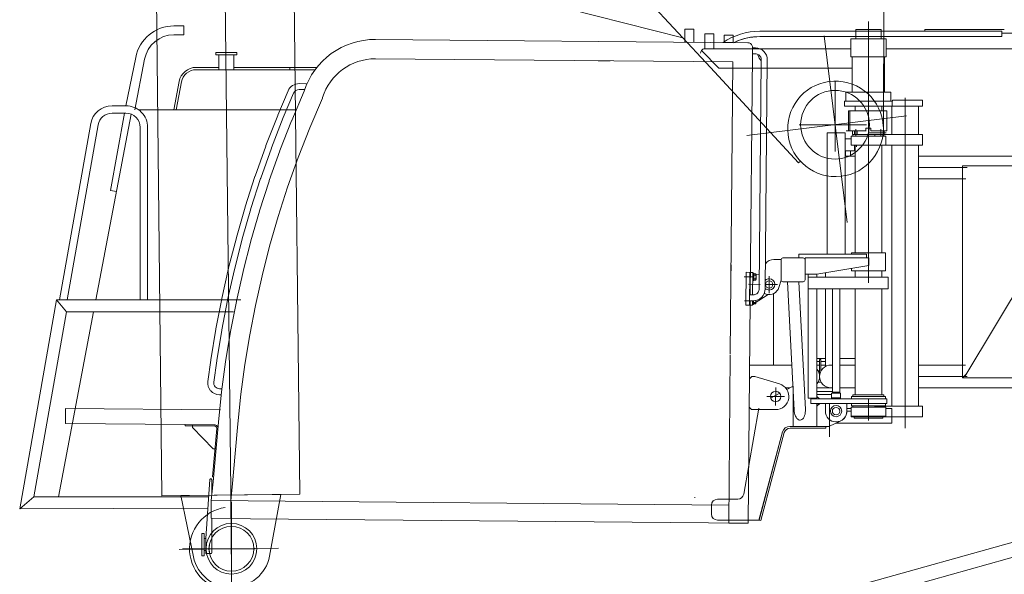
# Model space of a CAD drawing. Extents: x 34350 to 201729, y 12094 to 164960.
# Tile 3 of 70: x 55559 to 58854, y 18411 to 20268. Entities that reach past the tile are written whole.
import ezdxf

# ---------------------------------------------------------------- set-up
doc = ezdxf.new("R2010")
doc.units = 0
doc.header["$LTSCALE"] = 150
doc.header["$MEASUREMENT"] = 0
doc.linetypes.add('CENTER', pattern=[50.5, 30, -9, 2.5, -9])
doc.linetypes.add('HIDDEN', pattern=[12.6, 8.4, -4.2])
for name, color, linetype in [('1', 7, 'Continuous'), ('11', 251, 'Continuous'), ('129', 7, 'Continuous'), ('200', 7, 'Continuous'), ('5', 94, 'Continuous'), ('611', 7, 'Continuous'), ('911', 7, 'Continuous')]:
    doc.layers.add(name, color=color, linetype=linetype)

# ---------------------------------------------------------------- blocks, each defined once
blk = doc.blocks.new('*G2')
at = {"layer": '11', "color": 251, "linetype": 'CENTER', "lineweight": 9}
for p, q in [((56267.7, 18496.1), (56223.6, 22440.9)), ((56265.8, 18659.6), (56268.5, 18416.5)), ((56425.1, 18497.9), (56092.8, 18494.2))]:
    blk.add_line(p, q, dxfattribs=at)
at = {"layer": '11', "color": 251, "linetype": 'Continuous', "lineweight": 9}
for p, q in [((56035.1, 18673.5), (55995.8, 22198.3)), ((56456.7, 22203.5), (56496.1, 18678.7)), ((56496.1, 18678.7), (56035.1, 18673.5)), ((56432.9, 18678), (56098.4, 18674.2)), ((56098.4, 18674.2), (56140.6, 18468.8)), ((56395.3, 18471.6), (56432.9, 18678))]:
    blk.add_line(p, q, dxfattribs=at)
for radius in [75.1, 75]:
    blk.add_circle((56267.7, 18496.1), radius, dxfattribs=at)
blk.add_arc((56267.7, 18496.1), 130, -167.8548, -10.869, dxfattribs=at)
blk = doc.blocks.new('*G7')
at = {"layer": '11', "color": 251, "linetype": 'Continuous', "lineweight": 9}
for p, q in [((57785.5, 20236.1), (57815.5, 20236.1)), ((57785.5, 20192.6), (57785.5, 20236.1)), ((57815.5, 20236.1), (57815.5, 20192.3)), ((58441.7, 20235.1), (58356.7, 20235.1)), ((58356.7, 20235.1), (58356.7, 20203.1)), ((58441.7, 20203.1), (58441.7, 20235.1)), ((56749.9, 20201.6), (57996.3, 20190.7)), ((57785.3, 20228.5), (57785.3, 20192.6)), ((57785.3, 20223.1), (57785.5, 20223.1)), ((57785.3, 20223.1), (57785.5, 20223.1)), ((57785.5, 20223.1), (57785.5, 20192.6)), ((57916.3, 20191.4), (57916.3, 20216.4)), ((57916.3, 20216.4), (57946.5, 20216.2)), ((57946.5, 20216.2), (57946.5, 20191.1)), ((58458.2, 20203.1), (58340.2, 20203.1)), ((58340.2, 20203.1), (58340.2, 20143.1)), ((58356.7, 20203.1), (58399.2, 20203.1)), ((58399.2, 20203.1), (58441.7, 20203.1)), ((58458.2, 20143.1), (58458.2, 20203.1)), ((56637.9, 20176.1), (56638.5, 20176.1)), ((56637.9, 20176.1), (56638.5, 20176.1)), ((56637.9, 20176.1), (56638.5, 20176.1)), ((57931.3, 20191.3), (57916.3, 20191.4)), ((57946.5, 20191.1), (57931.3, 20191.3)), ((58011.3, 20175.6), (58010.9, 20150.6)), ((58021.1, 20173.6), (58011.1, 20173.6)), ((56749.3, 20136.6), (57945.7, 20126.1)), ((58003.8, 19346.7), (58010.9, 20150.6)), ((58021, 20153.6), (58011, 20153.6)), ((58033.9, 19366.4), (58040.8, 20133.3)), ((58054.1, 19366.3), (58060.8, 20133.1)), ((58340.2, 20143.1), (58458.2, 20143.1)), ((58453.2, 20143.1), (58345.2, 20143.1)), ((58345.2, 20143.1), (58345.2, 20025.1)), ((58453.2, 20025.1), (58453.2, 20143.1)), ((57495, 20130.1), (57535, 20129.7)), ((57945.7, 20126.1), (57937.2, 19147.3)), ((56513.1, 20033.5), (56494.5, 20033.7)), ((56516.8, 20053.5), (56494.7, 20053.7)), ((56520.8, 20053.5), (56516.8, 20053.5)), ((56457.5, 20029.4), (56423, 19948.2)), ((56475.9, 20021.5), (56441.4, 19940.3)), ((56469.5, 19930.4), (56511.4, 20028.2)), ((56529.7, 19905.3), (56572, 20004.6)), ((58324.2, 20025.1), (58324.2, 19995.1)), ((58345.2, 20025.1), (58453.2, 20025.1)), ((58474.2, 19995.1), (58474.2, 20025.1)), ((58479.2, 19995.1), (58319.2, 19995.1)), ((58319.2, 19995.1), (58319.2, 19978.1)), ((58319.2, 19978.1), (58580.3, 19978.1)), ((58324.2, 19995.1), (58374.8, 19995.1)), ((58330, 19995.1), (58338.4, 19995.1)), ((58338.4, 19978.1), (58330, 19978.1)), ((58354.8, 19978.1), (58354.8, 19963.1)), ((58415.1, 19995.1), (58474.2, 19995.1)), ((58443.7, 19963.1), (58443.7, 19978.1)), ((58468.4, 19995.1), (58460.1, 19995.1)), ((58460.1, 19978.1), (58468.4, 19978.1)), ((58479.2, 19978.1), (58479.2, 19995.1)), ((56422.7, 19947), (56383.1, 19846)), ((56441.2, 19939.8), (56401.8, 19838.7)), ((58461.3, 19963.1), (58332.2, 19963.1)), ((58332.2, 19963.1), (58332.2, 19895.1)), ((58461.3, 19895.1), (58461.3, 19963.1)), ((56430.2, 19829.6), (56469.3, 19929.3)), ((56491.1, 19806.4), (56529.7, 19905.3)), ((58407.2, 19904.1), (58407.2, 19895.1)), ((58407.2, 19903.1), (58407.2, 19895.1)), ((58261.2, 19482.1), (58261.2, 19889.1)), ((58261.2, 19889.1), (58321.2, 19889.1)), ((58306.2, 19889.1), (58276.2, 19889.1)), ((58321.2, 19889.1), (58321.2, 19846.5)), ((58321.2, 19869.1), (58341.3, 19869.1)), ((58337.3, 19895.1), (58325.2, 19895.1)), ((58332.2, 19895.1), (58391.3, 19895.1)), ((58457.2, 19878.1), (58341.2, 19878.1)), ((58346.3, 19895.1), (58391.3, 19895.1)), ((58452.2, 19883.1), (58346.3, 19883.1)), ((58347.4, 19883.1), (58347.4, 19878.1)), ((58451, 19883.1), (58347.4, 19883.1)), ((58347.4, 19878.1), (58451, 19878.1)), ((58369.3, 19895.1), (58391.3, 19895.1)), ((58407.2, 19895.1), (58442, 19895.1)), ((58407.2, 19895.1), (58429.3, 19895.1)), ((58407.2, 19895.1), (58429.3, 19895.1)), ((58429.3, 19895.1), (58461.3, 19895.1)), ((58442, 19895.1), (58452.2, 19895.1)), ((58451, 19878.1), (58451, 19883.1)), ((58452.2, 19895.1), (58452.2, 19883.1)), ((58457.2, 19848.1), (58457.2, 19878.1)), ((56382.9, 19844.8), (56346.7, 19743.6)), ((56401.6, 19838.1), (56365.6, 19736.9)), ((58321.2, 19846.5), (58321.2, 19547.2)), ((58341.3, 19848.1), (58457.2, 19848.1)), ((58352.9, 19848.1), (58352.9, 19828.1)), ((58354.8, 19848.1), (58354.8, 19487.1)), ((58443.7, 19487.1), (58443.7, 19848.1)), ((56394.3, 19728.8), (56430, 19828.5)), ((56455.9, 19707.4), (56491.1, 19806.4)), ((58339.2, 19828.1), (58321.2, 19828.1)), ((58354.8, 19811.2), (58321.2, 19811.2)), ((58354.8, 19828.1), (58339.2, 19828.1)), ((58339.2, 19828.1), (58339.2, 19811.2)), ((58352.9, 19833.1), (58352.9, 19828.1)), ((56346.5, 19742.4), (56314, 19641.3)), ((56365.5, 19736.3), (56333, 19635.2)), ((56361.9, 19627.9), (56394.1, 19727.6)), ((56424.1, 19608.4), (56455.9, 19707.4)), ((56313.8, 19640.2), (56284.4, 19538.9)), ((56332.9, 19634.6), (56303.7, 19533.4)), ((56325.7, 19609.3), (56325.7, 19609.7)), ((56332.8, 19527), (56361.8, 19626.8)), ((56395.6, 19509.4), (56424.1, 19608.4)), ((56349.8, 19585.4), (56349.8, 19585.3)), ((56355.9, 19602.8), (56355.9, 19603.2)), ((58321.2, 19547.2), (58321.2, 19482.1)), ((56284.3, 19537.7), (56258.3, 19436.6)), ((56303.6, 19532.8), (56277.7, 19431.6)), ((56307.1, 19426), (56332.7, 19525.8)), ((56370.3, 19410.3), (56395.6, 19509.4)), ((58392.6, 19482.1), (58167, 19482.1)), ((58167, 19482.1), (58167, 19470.1)), ((58342.3, 19482.1), (58342.3, 19487.1)), ((58342.3, 19487.1), (58456.2, 19487.1)), ((58392.6, 19470.1), (58392.6, 19482.1)), ((58456.2, 19487.1), (58456.2, 19427.1)), ((57939.8, 19446.5), (57939.4, 19404.5)), ((58107.4, 19465.1), (58082.9, 19465.1)), ((58107.2, 19395.1), (58107.2, 19465.1)), ((58107.2, 19396.4), (58107.2, 19463.8)), ((58113.5, 19470.1), (58180.9, 19470.1)), ((58187.2, 19470.1), (58400.3, 19470.1)), ((58187.2, 19416.1), (58187.2, 19470.1)), ((58187.2, 19463.8), (58187.2, 19396.4)), ((58400.3, 19445.1), (58227.2, 19416.1)), ((58400.3, 19470.1), (58400.3, 19445.1)), ((56258.2, 19435.5), (56235.3, 19334.1)), ((56277.7, 19431.1), (56254.8, 19329.7)), ((56284.4, 19325.1), (56307, 19424.9)), ((56348, 19311.2), (56370.3, 19410.3)), ((58001.6, 19311.6), (58002.6, 19421.7)), ((58002.6, 19421.7), (58012.6, 19421.7)), ((58012.6, 19421.7), (58011.9, 19347.5)), ((58012.6, 19418.6), (58012.4, 19394.6)), ((58014.6, 19418.6), (58012.6, 19418.6)), ((58015.4, 19417.6), (58014.6, 19418.6)), ((58015.4, 19395.6), (58015.4, 19417.6)), ((58034.5, 19413.2), (58023.4, 19414.7)), ((58227.2, 19416.1), (58187.2, 19416.1)), ((58197.2, 19416.1), (58197.2, 19000.1)), ((58227.2, 19416.1), (58197.2, 19416.1)), ((58227.2, 19406.1), (58227.2, 19416.1)), ((58255.2, 19406.1), (58255.2, 19420.8)), ((58342.3, 19427.1), (58342.3, 19435.4)), ((58456.2, 19427.1), (58342.3, 19427.1)), ((58354.8, 19427.1), (58354.8, 19406.1)), ((58443.7, 19406.1), (58443.7, 19427.1)), ((58012.4, 19394.6), (58014.4, 19394.6)), ((58014.4, 19394.6), (58015.4, 19395.6)), ((58099.7, 19371), (58107.2, 19395.1)), ((58180.9, 19390.1), (58113.5, 19390.1)), ((58150.5, 18960.8), (58128.2, 19390.1)), ((58166.2, 19390.1), (58188.4, 18962.8)), ((58465.2, 19406.1), (58197.2, 19406.1)), ((58197.2, 19406.1), (58197.2, 19366.1)), ((58465.2, 19366.1), (58465.2, 19406.1)), ((58003.9, 19346.7), (58013.9, 19346.6)), ((58016.7, 19317.6), (58063.9, 19347.3)), ((58081.5, 19350.5), (58081.5, 19111.2)), ((58197.2, 19366.1), (58465.2, 19366.1)), ((58227.2, 19000.1), (58227.2, 19366.1)), ((58255.2, 19106.1), (58255.2, 19366.1)), ((58278.7, 19017.1), (58278.7, 19366.1)), ((58278.7, 19366.1), (58303.7, 19366.1)), ((58303.7, 19366.1), (58303.7, 19017.1)), ((58354.8, 19366.1), (58354.8, 19011.1)), ((58443.7, 19011.1), (58443.7, 19366.1)), ((56235.2, 19332.9), (56215.8, 19232.8)), ((56254.7, 19329.1), (56235.3, 19229.1)), ((56264.9, 19224.1), (56284.2, 19323.9)), ((56328.9, 19212.1), (56348, 19311.2)), ((57997.3, 18581.7), (58003.8, 19326.7)), ((58011.6, 19311.6), (58001.6, 19311.6)), ((58003.8, 19326.7), (58013.8, 19326.6)), ((58011.9, 19326.7), (58011.6, 19311.6)), ((58011.8, 19326.7), (58011.8, 19314.6)), ((58011.8, 19314.6), (58013.7, 19314.6)), ((58013.7, 19314.6), (58014.7, 19315.6)), ((58014.7, 19315.6), (58014.7, 19326.8)), ((56215.6, 19231.7), (56198.8, 19129.2)), ((56235.3, 19228.5), (56218.5, 19126)), ((56248.3, 19123.1), (56264.8, 19223)), ((56312.6, 19113), (56328.9, 19212.1)), ((56228.6, 19181), (56229.2, 19181)), ((57937.2, 19144.3), (57932.3, 18582.3)), ((56198.7, 19128), (56188.4, 19056.3)), ((56218.5, 19125.4), (56208.3, 19054.2)), ((56234.9, 19022), (56248.2, 19121.9)), ((56299.4, 19013.8), (56312.6, 19113)), ((58143.5, 19111.2), (58001.9, 19111.2)), ((58227.2, 19133.1), (58255.2, 19133.1)), ((58255.2, 19133.1), (58227.2, 19133.1)), ((58236.2, 19123.1), (58227.2, 19123.1)), ((58227.2, 19123.1), (58236.2, 19123.1)), ((58236.2, 19111.2), (58227.2, 19111.2)), ((58236.2, 19090.1), (58236.2, 19130.1)), ((58236.2, 19130.1), (58240.2, 19130.1)), ((58240.2, 19130.1), (58240.2, 19090.1)), ((58242.2, 19123.1), (58240.2, 19123.1)), ((58240.2, 19123.1), (58255.2, 19123.1)), ((58255.2, 19111.2), (58240.2, 19111.2)), ((58249.3, 19123.1), (58242.2, 19123.1)), ((58278.7, 19111.2), (58274.2, 19111.2)), ((58354.8, 19133.1), (58303.7, 19133.1)), ((58354.8, 19111.2), (58303.7, 19111.2)), ((58231, 19092.1), (58236.2, 19092.1)), ((58236.2, 19090.1), (58236.2, 19081.5)), ((58236.2, 19081.5), (58236.8, 19080.5)), ((58240.2, 19092.1), (58241.7, 19092.1)), ((58001.5, 19064.7), (58009.6, 19072.7)), ((58009.6, 19072.7), (58019.6, 19072.6)), ((58019.6, 19072.6), (58101.5, 19048.1)), ((58241.4, 19054.1), (58231, 19054.1)), ((56224.3, 18921), (56234.8, 19020.9)), ((56227.8, 19012.1), (56233.9, 19012.1)), ((56228, 19032.1), (56236.3, 19032.1)), ((56289, 18914.4), (56299.4, 19013.8)), ((58072.2, 19000.9), (58102.5, 19017.1)), ((58136, 19035.1), (58121, 19035.1)), ((58126, 19029.7), (58147.2, 19041.1)), ((58147.2, 19041.1), (58147.2, 18906.1)), ((58227.2, 19035), (58278.7, 19035)), ((58227.2, 19023.1), (58242.2, 19023.1)), ((58278.7, 19023.1), (58227.2, 19023.1)), ((58227.2, 19023.1), (58278.7, 19023.1)), ((58227.2, 19013.1), (58276.2, 19013.1)), ((58276.2, 19013.1), (58227.2, 19013.1)), ((58249.3, 19023.1), (58242.2, 19023.1)), ((58274.2, 19035), (58278.7, 19035)), ((58276.2, 18998.1), (58276.2, 19017.1)), ((58276.2, 19017.1), (58306.2, 19017.1)), ((58278.6, 19035), (58278.6, 19033.1)), ((58278.7, 19020.1), (58303.7, 19020.1)), ((58303.7, 19035), (58354.8, 19035)), ((58306.2, 19017.1), (58306.2, 18998.1)), ((58197.2, 19000.1), (58227.2, 19000.1)), ((58461.2, 18998.1), (58207.2, 18998.1)), ((58207.2, 18998.1), (58207.2, 18983.1)), ((58207.2, 18983.1), (58461.2, 18983.1)), ((58235.2, 18998.1), (58227.2, 19006.1)), ((58227.2, 19006.1), (58227.2, 18998.1)), ((58227.2, 18998.1), (58235.2, 18998.1)), ((58227.2, 18983.1), (58235.2, 18983.1)), ((58235.2, 18983.1), (58227.2, 18975.1)), ((58227.2, 18975.1), (58227.2, 18983.1)), ((58237.2, 18983.1), (58227.2, 18973.1)), ((58327.2, 18983.1), (58237.2, 18983.1)), ((58255.2, 18983.1), (58255.2, 18957.1)), ((58276.2, 19002.1), (58306.2, 19002.1)), ((58327.2, 18957.1), (58327.2, 18983.1)), ((58327.2, 18957.1), (58327.2, 18983.1)), ((58456.2, 19006.1), (58342.2, 19006.1)), ((58342.2, 19006.1), (58342.2, 18998.1)), ((58342.2, 18998.1), (58456.2, 18998.1)), ((58342.2, 18975.1), (58342.2, 18983.1)), ((58342.2, 18983.1), (58456.2, 18983.1)), ((58347.4, 19011.1), (58347.4, 19006.1)), ((58451, 19011.1), (58347.4, 19011.1)), ((58347.4, 19006.1), (58451, 19006.1)), ((58451, 19006.1), (58451, 19011.1)), ((58456.2, 18998.1), (58456.2, 19006.1)), ((58456.2, 18983.1), (58456.2, 18975.1)), ((58461.2, 18983.1), (58461.2, 18998.1)), ((58032.8, 18967), (57999, 18775.4)), ((58008.6, 18962.7), (58000.7, 18970.7)), ((58088.6, 18962), (58008.6, 18962.7)), ((58227.2, 18973.1), (58227.2, 18906.1)), ((58326.3, 18957.3), (58341.3, 18957.3)), ((58341.3, 18966.2), (58326.6, 18966.2)), ((58341.3, 18966.2), (58326.6, 18966.2)), ((58341.3, 18966.2), (58326.6, 18966.2)), ((58457.2, 18970.1), (58341.3, 18970.1)), ((58456.2, 18975.1), (58342.2, 18975.1)), ((58347.4, 18975.1), (58347.4, 18970.1)), ((58451, 18975.1), (58347.4, 18975.1)), ((58347.4, 18970.1), (58421.2, 18970.1)), ((58451, 18973.1), (58451, 18975.1)), ((58457.2, 18940.1), (58457.2, 18970.1)), ((58477.6, 18966.2), (58457.2, 18966.2)), ((58477.6, 18916.2), (58477.6, 18966.2)), ((58477.6, 18946.5), (58477.6, 18941.5)), ((56215.2, 18820.5), (56224.3, 18920.4)), ((56225.5, 18924.5), (56225, 18924.5)), ((56225, 18924.5), (56225.5, 18924.5)), ((56225.5, 18924.5), (56225, 18924.5)), ((56225, 18924.5), (56225.5, 18924.5)), ((56280, 18814.7), (56289, 18914.4)), ((58267.2, 18906.1), (58306.5, 18924.5)), ((58288.7, 18916.2), (58450, 18916.2)), ((58288.7, 18916.2), (58352.6, 18916.2)), ((58341.3, 18938.1), (58341.3, 18940.1)), ((58341.3, 18940.1), (58457.2, 18940.1)), ((58457.2, 18938.1), (58341.3, 18938.1)), ((58351.3, 18933.1), (58351.3, 18938.1)), ((58351.3, 18938.1), (58447.3, 18938.1)), ((58351.3, 18933.1), (58351.3, 18938.1)), ((58351.3, 18938.1), (58364, 18938.1)), ((58447.3, 18933.1), (58351.3, 18933.1)), ((58360.8, 18933.1), (58351.3, 18933.1)), ((58352.6, 18916.2), (58477.6, 18916.2)), ((58381.4, 18933.1), (58360.8, 18933.1)), ((58360.8, 18933.1), (58373.8, 18933.1)), ((58370.6, 18938.1), (58380, 18938.1)), ((58447.3, 18938.1), (58447.3, 18933.1)), ((58457.2, 18940.1), (58457.2, 18938.1)), ((56210.5, 18911.3), (56113.4, 18912.1)), ((56113.4, 18912.1), (56113.4, 18908.1)), ((56113.4, 18908.1), (56210.5, 18907.3)), ((56137, 18901.9), (56137, 18911.9)), ((56206.4, 18831.3), (56137, 18901.9)), ((56218.4, 18898.6), (56204, 18737)), ((56218.4, 18898.6), (56204, 18737.4)), ((58112.3, 18887.6), (58033.1, 18592.1)), ((58147.2, 18906.1), (58136.5, 18906.1)), ((58227.2, 18906.1), (58267.2, 18906.1)), ((56216.4, 18831.2), (56206.4, 18831.3)), ((56206.6, 18720.6), (56215.2, 18820.5)), ((56271.3, 18714.8), (56280, 18814.7)), ((57999, 18775.4), (57981.9, 18678.6)), ((56182, 18530.1), (56195.9, 18728.3)), ((56197.9, 18730.1), (56200, 18730.1)), ((56200.4, 18657.4), (56206.6, 18720.6)), ((56202, 18728.1), (56202, 18676.2)), ((56204, 18737.4), (56207.9, 18737)), ((56265.6, 18656.8), (56271.3, 18714.6)), ((56199.4, 18601.4), (56199.9, 18653.4)), ((56199.9, 18653.4), (56199.9, 18657.4)), ((56199.9, 18657.4), (57932.8, 18642.3)), ((56200, 18657.4), (56265.6, 18656.8)), ((57817, 18667.5), (57820, 18667.3)), ((57962.2, 18662.1), (57894.2, 18662.1)), ((57874.2, 18642.1), (57874.2, 18612.1)), ((56202, 18597.4), (56202, 18510.1)), ((57992.3, 18581.8), (56203.4, 18597.3)), ((56282.4, 18596.3), (56282.4, 18596.7)), ((57894.2, 18592.1), (57997.4, 18592.1)), ((58033.1, 18592.1), (57997.4, 18592.1)), ((57932.3, 18582.3), (57997.3, 18581.7)), ((56177, 18547.6), (56169, 18547.6)), ((56169, 18547.6), (56169, 18472.6)), ((56177, 18547.6), (56169, 18547.6)), ((56169, 18547.6), (56169, 18540.1)), ((56177, 18472.6), (56177, 18547.6)), ((56177, 18472.6), (56177, 18547.6)), ((56177, 18490.1), (56177, 18530.1)), ((56177, 18530.1), (56182, 18530.1)), ((56182, 18490.1), (56182, 18530.1)), ((56182, 18490.1), (56177, 18490.1)), ((56182, 18482.1), (56182, 18490.1)), ((56202, 18510.1), (56202, 18482.1)), ((56169, 18480.1), (56169, 18472.6)), ((56169, 18472.6), (56177, 18472.6)), ((56169, 18472.6), (56177, 18472.6)), ((56200, 18480.1), (56184, 18480.1))]:
    blk.add_line(p, q, dxfattribs=at)
at = {"layer": '11', "color": 251, "linetype": 'CENTER', "lineweight": 9}
for p, q in [((58323, 19811.2), (58323, 19828.1)), ((58067.5, 19408.9), (58067, 19351.7)), ((57983.4, 19406.9), (58014.6, 19406.6)), ((58002.5, 19406.7), (57990.5, 19406.8)), ((57998.1, 19381.7), (58036.7, 19381.4)), ((57999.8, 19406.7), (58015, 19406.7)), ((58012.5, 19406.6), (58015.5, 19406.6)), ((58054.2, 19381.2), (58094.9, 19380.9)), ((57985, 19326.9), (58009.2, 19326.7)), ((58001.8, 19326.7), (57989.8, 19326.8)), ((57999.1, 19326.7), (58003.8, 19326.7)), ((58011.8, 19326.6), (58014.8, 19326.6)), ((58012.3, 19326.7), (58014.3, 19326.7)), ((58088.7, 18976), (58089.2, 19036)), ((58059, 19006.2), (58119, 19005.7))]:
    blk.add_line(p, q, dxfattribs=at)
at = {"layer": '11', "color": 251, "linetype": 'HIDDEN', "lineweight": 9}
for p, q in [((57990.6, 19421.8), (57989.6, 19311.8)), ((58002.6, 19421.7), (57990.6, 19421.8)), ((58001.6, 19311.7), (58002.6, 19421.7)), ((57989.6, 19311.8), (58001.6, 19311.7))]:
    blk.add_line(p, q, dxfattribs=at)
at = {"layer": '11', "color": 251, "linetype": 'Continuous', "lineweight": 9}
for points in [[(57996.3, 20190.7), (57998.4, 20190.5), (58000.7, 20190), (58002.9, 20189.1), (58005, 20187.8), (58006.9, 20186.2), (58008.5, 20184.3), (58009.7, 20182.2), (58010.6, 20180), (58011.1, 20177.8), (58011.3, 20175.6)], [(58040.8, 20133.3), (58040.6, 20136.2), (58039.9, 20139.2), (58038.8, 20142.2), (58037.2, 20145), (58035, 20147.6), (58032.5, 20149.8), (58029.8, 20151.5), (58026.8, 20152.7), (58023.9, 20153.4), (58021, 20153.6)], [(56423, 19948.2), (56422.9, 19948.1), (56422.9, 19947.9), (56422.8, 19947.8), (56422.8, 19947.7), (56422.8, 19947.6), (56422.8, 19947.5), (56422.7, 19947.4), (56422.7, 19947.2), (56422.7, 19947.1), (56422.7, 19947)], [(56441.4, 19940.3), (56441.2, 19939.8)], [(56469.3, 19929.3), (56469.3, 19929.4), (56469.3, 19929.5), (56469.4, 19929.6), (56469.4, 19929.8), (56469.4, 19929.9), (56469.4, 19930), (56469.5, 19930.1), (56469.5, 19930.2), (56469.5, 19930.3), (56469.5, 19930.4)], [(56383.1, 19846), (56383.1, 19845.8), (56383, 19845.7), (56383, 19845.6), (56383, 19845.5), (56383, 19845.4), (56382.9, 19845.3), (56382.9, 19845.2), (56382.9, 19845.1), (56382.9, 19844.9), (56382.9, 19844.8)], [(56401.8, 19838.7), (56401.6, 19838.1)], [(56430, 19828.5), (56430, 19828.6), (56430, 19828.7), (56430.1, 19828.8), (56430.1, 19829), (56430.1, 19829.1), (56430.1, 19829.2), (56430.1, 19829.3), (56430.2, 19829.4), (56430.2, 19829.5), (56430.2, 19829.6)], [(56346.7, 19743.6), (56346.7, 19743.5), (56346.7, 19743.4), (56346.6, 19743.3), (56346.6, 19743.1), (56346.6, 19743), (56346.6, 19742.9), (56346.5, 19742.8), (56346.5, 19742.7), (56346.5, 19742.5), (56346.5, 19742.4)], [(56365.6, 19736.9), (56365.5, 19736.3)], [(56394.1, 19727.6), (56394.1, 19727.7), (56394.2, 19727.8), (56394.2, 19728), (56394.2, 19728.1), (56394.2, 19728.2), (56394.3, 19728.3), (56394.3, 19728.4), (56394.3, 19728.6), (56394.3, 19728.7), (56394.3, 19728.8)], [(56314, 19641.3), (56313.9, 19641.2), (56313.9, 19641.1), (56313.9, 19641), (56313.8, 19640.9), (56313.8, 19640.7), (56313.8, 19640.6), (56313.8, 19640.5), (56313.8, 19640.4), (56313.8, 19640.3), (56313.8, 19640.2)], [(56333, 19635.2), (56332.9, 19634.6)], [(56361.8, 19626.8), (56361.8, 19626.9), (56361.8, 19627), (56361.9, 19627.1), (56361.9, 19627.2), (56361.9, 19627.3), (56361.9, 19627.4), (56361.9, 19627.5), (56361.9, 19627.7), (56361.9, 19627.8), (56361.9, 19627.9)], [(56284.4, 19538.9), (56284.4, 19538.8), (56284.4, 19538.7), (56284.4, 19538.5), (56284.3, 19538.4), (56284.3, 19538.3), (56284.3, 19538.2), (56284.3, 19538.1), (56284.3, 19538), (56284.3, 19537.8), (56284.3, 19537.7)], [(56303.7, 19533.4), (56303.6, 19532.8)], [(56332.7, 19525.8), (56332.7, 19525.9), (56332.7, 19526), (56332.8, 19526.2), (56332.8, 19526.3), (56332.8, 19526.4), (56332.8, 19526.5), (56332.8, 19526.6), (56332.8, 19526.8), (56332.8, 19526.9), (56332.8, 19527)], [(56258.3, 19436.6), (56258.3, 19436.5), (56258.3, 19436.4), (56258.3, 19436.3), (56258.3, 19436.1), (56258.2, 19436), (56258.2, 19435.9), (56258.2, 19435.8), (56258.2, 19435.7), (56258.2, 19435.6), (56258.2, 19435.5)], [(56277.7, 19431.6), (56277.7, 19431.1)], [(56307, 19424.9), (56307, 19425), (56307, 19425.1), (56307, 19425.3), (56307, 19425.4), (56307, 19425.5), (56307.1, 19425.6), (56307.1, 19425.7), (56307.1, 19425.8), (56307.1, 19425.9), (56307.1, 19426)], [(58013.9, 19346.6), (58016.8, 19346.8), (58019.8, 19347.5), (58022.8, 19348.6), (58025.6, 19350.2), (58028.1, 19352.4), (58030.2, 19354.9), (58031.9, 19357.6), (58033.1, 19360.6), (58033.7, 19363.6), (58033.9, 19366.4)], [(56235.3, 19334.1), (56235.3, 19334), (56235.3, 19333.9), (56235.2, 19333.8), (56235.2, 19333.6), (56235.2, 19333.5), (56235.2, 19333.4), (56235.2, 19333.3), (56235.2, 19333.2), (56235.2, 19333), (56235.2, 19332.9)], [(56254.8, 19329.7), (56254.7, 19329.1)], [(56284.2, 19323.9), (56284.3, 19324), (56284.3, 19324.1), (56284.3, 19324.3), (56284.3, 19324.4), (56284.3, 19324.5), (56284.3, 19324.6), (56284.3, 19324.8), (56284.3, 19324.9), (56284.3, 19325), (56284.4, 19325.1)], [(56215.8, 19232.8), (56215.7, 19232.7), (56215.7, 19232.6), (56215.7, 19232.5), (56215.7, 19232.4), (56215.7, 19232.3), (56215.7, 19232.2), (56215.7, 19232.1), (56215.6, 19232), (56215.6, 19231.8), (56215.6, 19231.7)], [(56235.3, 19229.1), (56235.3, 19228.5)], [(56264.8, 19223), (56264.8, 19223.1), (56264.8, 19223.2), (56264.8, 19223.3), (56264.8, 19223.4), (56264.8, 19223.5), (56264.8, 19223.6), (56264.8, 19223.7), (56264.9, 19223.8), (56264.9, 19224), (56264.9, 19224.1)], [(56198.8, 19129.2), (56198.8, 19129.1), (56198.7, 19129), (56198.7, 19128.9), (56198.7, 19128.7), (56198.7, 19128.6), (56198.7, 19128.5), (56198.7, 19128.4), (56198.7, 19128.3), (56198.7, 19128.1), (56198.7, 19128)], [(56218.5, 19126), (56218.5, 19125.4)], [(56248.2, 19121.9), (56248.2, 19122), (56248.2, 19122.1), (56248.3, 19122.3), (56248.3, 19122.4), (56248.3, 19122.5), (56248.3, 19122.6), (56248.3, 19122.7), (56248.3, 19122.9), (56248.3, 19123), (56248.3, 19123.1)], [(56234.8, 19020.9), (56234.8, 19021), (56234.8, 19021.1), (56234.8, 19021.2), (56234.9, 19021.3), (56234.9, 19021.5), (56234.9, 19021.6), (56234.9, 19021.7), (56234.9, 19021.8), (56234.9, 19021.9), (56234.9, 19022)], [(58171.3, 18927), (58168.5, 18927.1), (58165.6, 18928.1), (58162.7, 18929.9), (58159.9, 18932.7), (58157.4, 18936.3), (58155.1, 18940.6), (58153.3, 18945.4), (58151.9, 18950.5), (58151, 18955.7), (58150.5, 18960.8)], [(58188.4, 18962.8), (58188.4, 18957.7), (58188.1, 18952.4), (58187.2, 18947.1), (58185.9, 18942.2), (58184.1, 18937.7), (58181.9, 18933.8), (58179.5, 18930.8), (58176.8, 18928.7), (58174, 18927.4), (58171.3, 18927)], [(56224.3, 18920.4), (56224.3, 18921)], [(56271.3, 18714.6), (56271.3, 18714.8)], [(56203.4, 18597.3), (56202.8, 18597.4), (56202.2, 18597.5), (56201.6, 18597.8), (56201.1, 18598.1), (56200.6, 18598.5), (56200.1, 18599), (56199.8, 18599.6), (56199.6, 18600.2), (56199.4, 18600.8), (56199.4, 18601.4)]]:
    blk.add_lwpolyline(points, dxfattribs=at)
for centre, radius in [((58067.2, 19381.1), 12.5), ((58089, 19006), 17.5), ((58291.2, 18957.3), 18.9), ((58291.2, 18957.1), 12.5)]:
    blk.add_circle(centre, radius, dxfattribs=at)
for centre, radius, start, end in [((56747.5, 19954.1), 247.4, 89.4297, 162.5897), ((58020.8, 20133.6), 40, -0.6398, 89.5038), ((56747.5, 19954.1), 182.5, 89.4295, 163.1005), ((58070.7, 20160.1), 42.5, -165.4351, -134.8989), ((56494.3, 20013.7), 40, 89.4997, 156.9369), ((56494.3, 20013.7), 20, 89.4985, 156.9307), ((56548.4, 20014.6), 25.6, -23.0207, -16.9807), ((58082.9, 19431.1), 34, 89.9991, 145.502), ((58113.5, 19463.8), 6.3, 90.025, 180), ((58180.9, 19463.8), 6.3, 0, 90), ((58067.2, 19381.3), 18.9, 89.9877, 132.6646), ((58067.2, 19381.3), 18.9, 0.0028, 90), ((58067.2, 19381.3), 18.9, -89.9972, 0), ((58113.5, 19396.4), 6.3, -179.9584, -90), ((58180.9, 19396.4), 6.3, -90.025, 0), ((58014.1, 19366.6), 40, -90.497, -0.4996), ((58067.2, 19381.1), 34, -120.1224, -107.3552), ((58067.2, 19381.3), 18.9, -133.6591, -90), ((58067.2, 19381.1), 34, -107.3564, -17.351), ((58274.2, 19073.1), 38.1, 90, -90), ((58198, 19073.1), 38.1, 0.0031, 39.8241), ((56228.1, 19052.1), 40, 174.0071, -138.2489), ((56228.2, 19052.1), 20, 174.0163, -138.2512), ((58089, 19006), 44, -90.4977, 73.4045), ((58198, 19073.1), 38.1, -39.8259, 0), ((56228.1, 19052.1), 40, -138.2429, -90.4947), ((56228.1, 19052.1), 20, -138.2444, -90.5013), ((58291.2, 18957.1), 36, 180, 0), ((58291.2, 18957.1), 36, -64.9047, 0), ((56210.4, 18899.3), 12, -5.0752, 89.5038), ((56210.4, 18899.3), 8, -5.0697, 89.5038), ((56210.4, 18899.3), 8, -5.0766, 89.5105), ((58136.5, 18881.1), 25, 90.0122, 164.9921), ((56197.9, 18728.1), 2, 89.9999, 176.0078), ((56200, 18728.1), 2, 0, 90), ((57894.2, 18642.1), 20, 90.0026, 180), ((57962.2, 18682.1), 20, -90.0002, -10.0022), ((57894.2, 18612.1), 20, -179.998, -90), ((56184, 18482.1), 2, 179.9475, -90), ((56200, 18482.1), 2, -89.9934, 0)]:
    blk.add_arc(centre, radius, start, end, dxfattribs=at)
at = {"layer": '129', "color": 7, "linetype": 'Continuous', "lineweight": 9}
for p, q in [((58033.2, 18592.3), (58112.3, 18887.6)), ((58117.9, 18885.3), (58039, 18590.8)), ((58136.5, 18906.1), (58257.2, 18906.1)), ((58257.2, 18900.1), (58137.2, 18900.1)), ((58257.2, 18906.1), (58257.2, 18900.1)), ((58039, 18590.8), (58033.2, 18592.3))]:
    blk.add_line(p, q, dxfattribs=at)
for centre, radius, start, end in [((58136.5, 18881.1), 25, 89.9996, 165.001), ((58137.2, 18880.1), 20, 89.9917, 165.0071)]:
    blk.add_arc(centre, radius, start, end, dxfattribs=at)
at = {"layer": '5', "color": 94, "linetype": 'Continuous', "lineweight": 9}
blk.add_line((58236.8, 19080.5), (58236.8, 19080.6), dxfattribs=at)
at = {"layer": '611', "color": 7, "linetype": 'Continuous', "lineweight": 9}
for p, q in [((58015.4, 19397.1), (58015.4, 19416.1)), ((58015.4, 19416.1), (58015.9, 19416.1)), ((58015.9, 19417), (58015.8, 19396.1)), ((58022.3, 19417), (58015.9, 19417)), ((58022.3, 19412.5), (58015.9, 19412.5)), ((58023.3, 19398.3), (58023.3, 19414.7)), ((58015.8, 19397.1), (58015.4, 19397.1)), ((58022.2, 19400.5), (58015.8, 19400.5)), ((58015.8, 19396.1), (58022.1, 19396.1)), ((58014.7, 19317.1), (58014.7, 19326.8)), ((58015.1, 19317.1), (58014.7, 19317.1)), ((58021.5, 19320.5), (58015.1, 19320.5)), ((58015.2, 19326.8), (58015.2, 19316.1)), ((58015.2, 19316.1), (58021.4, 19316.1)), ((58022.6, 19318.3), (58022.6, 19327.7))]:
    blk.add_line(p, q, dxfattribs=at)
for points in [[(58022.1, 19396.1), (58022.5, 19396.5), (58022.8, 19396.9), (58023.1, 19397.3), (58023.2, 19397.8), (58023.3, 19398.3), (58023.2, 19398.8), (58023.1, 19399.3), (58022.9, 19399.8), (58022.6, 19400.2), (58022.2, 19400.5)], [(58021.4, 19316.1), (58021.8, 19316.4), (58022.1, 19316.8), (58022.3, 19317.3), (58022.5, 19317.8), (58022.6, 19318.3), (58022.5, 19318.9), (58022.4, 19319.4), (58022.1, 19319.9), (58021.8, 19320.2), (58021.5, 19320.5)]]:
    blk.add_lwpolyline(points, dxfattribs=at)
for centre, radius, start, end in [((58006.9, 19406.7), 16.5, -21.9045, 20.9088), ((58020.7, 19414.8), 2.74, -54.6266, 53.6097), ((58006.2, 19326.7), 16.5, -21.8737, 3.6922)]:
    blk.add_arc(centre, radius, start, end, dxfattribs=at)
at = {"layer": '911', "color": 7, "linetype": 'Continuous', "lineweight": 9}
for p, q in [((55712.1, 18915.6), (55712.6, 18965.6)), ((55712.6, 18965.6), (56231.1, 18961.1)), ((56113.4, 18912.1), (55712.1, 18915.6))]:
    blk.add_line(p, q, dxfattribs=at)
blk = doc.blocks.new('*G5')
at = {"layer": '11', "color": 251, "linetype": 'Continuous', "lineweight": 9}
for p, q in [((56108.6, 20247.1), (56075.3, 20247.1)), ((56108.6, 20217.1), (56108.6, 20247.1)), ((58356.7, 20203.1), (58356.7, 20235.1)), ((58356.7, 20235.1), (58441.7, 20235.1)), ((58441.7, 20235.1), (58441.7, 20203.1)), ((58854.1, 20235.1), (58588.6, 20235.1)), ((58588.6, 20235.1), (58588.6, 20229.1)), ((56075.3, 20217.1), (56108.6, 20217.1)), ((57852.3, 20170.1), (57852.3, 20220.1)), ((57852.3, 20220.1), (57882.3, 20220.1)), ((57882.3, 20220.1), (57882.3, 20170.1)), ((58035.8, 20229.1), (58846.1, 20229.1)), ((58846.1, 20211.1), (58035.8, 20211.1)), ((58530.6, 20211.1), (58035.8, 20211.1)), ((58340.2, 20143.1), (58340.2, 20203.1)), ((58340.2, 20203.1), (58458.2, 20203.1)), ((58399.2, 20203.1), (58356.7, 20203.1)), ((58441.7, 20203.1), (58399.2, 20203.1)), ((58458.2, 20203.1), (58458.2, 20143.1)), ((58839.4, 20211.1), (58536.6, 20211.1)), ((58846.1, 20229.1), (58846.1, 20211.1)), ((58846.1, 20223.1), (60857.6, 20223.1)), ((58340.2, 20170.1), (57852.3, 20170.1)), ((57867.3, 20170.1), (57852.3, 20170.1)), ((57882.3, 20170.1), (57867.3, 20170.1)), ((58922.3, 20170.1), (58458.2, 20170.1)), ((55947.6, 20141.4), (55914.9, 19979.6)), ((55944.8, 19966.1), (55977.1, 20135.8)), ((56215.9, 20158.1), (56215.9, 20150.1)), ((56266.9, 20158.1), (56215.9, 20158.1)), ((56215.9, 20150.1), (56239.9, 20150.1)), ((56225.9, 20100.1), (56225.9, 20150.1)), ((56239.9, 20150.1), (56285.9, 20150.1)), ((56285.9, 20158.1), (56261.9, 20158.1)), ((56275.9, 20150.1), (56275.9, 20100.1)), ((56285.9, 20150.1), (56285.9, 20158.1)), ((57840.3, 20164.1), (57899.3, 20105.1)), ((57840.3, 20164.1), (57899.3, 20105.1)), ((58458.2, 20143.1), (58340.2, 20143.1)), ((58345.2, 20025.1), (58345.2, 20143.1)), ((58345.2, 20143.1), (58453.2, 20143.1)), ((58453.2, 20143.1), (58453.2, 20025.1)), ((56225.9, 20108.1), (56149.7, 20108.1)), ((56149.7, 20100.1), (56225.9, 20100.1)), ((56225.9, 20100.1), (56547.7, 20100.1)), ((56553.8, 20108.1), (56275.9, 20108.1)), ((57899.3, 20105.1), (58345.2, 20105.1)), ((56092.8, 20060.9), (56074.7, 19966.1)), ((56082.9, 19966.1), (56100.6, 20059.4)), ((58324.2, 19995.1), (58324.2, 20025.1)), ((58324.2, 20025.1), (58474.2, 20025.1)), ((58453.2, 20025.1), (58345.2, 20025.1)), ((58474.2, 20025.1), (58474.2, 19995.1)), ((58319.3, 19995.1), (58479.4, 19995.1)), ((58383.4, 19995.1), (58324.2, 19995.1)), ((58330.1, 19995.1), (58338.5, 19995.1)), ((58338.5, 19978.1), (58330.1, 19978.1)), ((58474.2, 19995.1), (58423.7, 19995.1)), ((58477.8, 19883.1), (58477.8, 19978.1)), ((58479.4, 19995.1), (58479.4, 19998.1)), ((58479.4, 19998.1), (58580.3, 19998.1)), ((58566.7, 19978.1), (58566.7, 19883.1)), ((58580.3, 19998.1), (58580.3, 19978.1)), ((55932, 19951.4), (55814, 19329.6)), ((55910.3, 19954.6), (55863, 19696.1)), ((56484.8, 19966.1), (55956.9, 19966.1)), ((58461.2, 19963.1), (58337.2, 19963.1)), ((58337.2, 19963.1), (58337.2, 19895.1)), ((58461.2, 19895.1), (58461.2, 19963.1)), ((58391.2, 19895.1), (58391.2, 19904.1)), ((58391.2, 19904.1), (58407.2, 19904.1)), ((58391.2, 19903.1), (58391.2, 19895.1)), ((58407.2, 19904.1), (58407.2, 19895.1)), ((58407.2, 19895.1), (58407.2, 19903.1)), ((58337.2, 19895.1), (58369.2, 19895.1)), ((58341.3, 19848.1), (58341.3, 19878.1)), ((58341.3, 19878.1), (58421.2, 19878.1)), ((58356.5, 19895.1), (58346.2, 19895.1)), ((58346.2, 19895.1), (58346.2, 19883.1)), ((58346.2, 19883.1), (58452.2, 19883.1)), ((58347.5, 19878.1), (58347.5, 19883.1)), ((58347.5, 19883.1), (58451.1, 19883.1)), ((58451.1, 19878.1), (58347.5, 19878.1)), ((58391.2, 19895.1), (58356.5, 19895.1)), ((58369.2, 19895.1), (58391.2, 19895.1)), ((58391.2, 19895.1), (58369.2, 19895.1)), ((58399.3, 19387.1), (58399.3, 19889.1)), ((58399.3, 19889.1), (58459.3, 19889.1)), ((58452.2, 19895.1), (58407.2, 19895.1)), ((58407.2, 19895.1), (58461.2, 19895.1)), ((58429.2, 19895.1), (58407.2, 19895.1)), ((58421.2, 19878.1), (58421.2, 19883.1)), ((58421.2, 19883.1), (58580.3, 19883.1)), ((58451.1, 19883.1), (58451.1, 19878.1)), ((58452.2, 19883.1), (58452.2, 19895.1)), ((58580.3, 19883.1), (58580.3, 19848.1)), ((58580.3, 19848.1), (58341.3, 19848.1)), ((58359.2, 19848.1), (58359.2, 19842.1)), ((58477.8, 18973.1), (58477.8, 19848.1)), ((58566.7, 19848.1), (58566.7, 18973.1)), ((58720, 19811.2), (58566.7, 19811.2)), ((58566.7, 19811.2), (58566.7, 19735.1)), ((58724.7, 19811.2), (58720, 19811.2)), ((58724.8, 19811.2), (58913.9, 19811.2)), ((60008.9, 19778.1), (58714, 19778.1)), ((58714, 19778.1), (58714, 19068.1)), ((58566.7, 19735.1), (58720, 19735.1)), ((58714, 19735), (58702.7, 19735)), ((58720, 19735.1), (58724.8, 19735.1)), ((55863, 19696.1), (55882.9, 19692.3)), ((55806.5, 19289.6), (55688.7, 18669.6)), ((56229.6, 19289.6), (56189.6, 19289.6)), ((58720, 19111.2), (58566.7, 19111.2)), ((58566.7, 19111.2), (58566.7, 19035.1)), ((58702.7, 19111.2), (58712.4, 19111.2)), ((58724.7, 19111.2), (58720, 19111.2)), ((58714, 19068.1), (58727.5, 19081.6)), ((58714, 19068.1), (58727.5, 19081.6)), ((60008.9, 19068.1), (58714, 19068.1)), ((58566.7, 19035.1), (58720, 19035.1)), ((58720, 19035.1), (58724.8, 19035.1)), ((58938.6, 19035.1), (58723.9, 19035.1)), ((58347.5, 19006.1), (58347.5, 19011.1)), ((58347.5, 19011.1), (58451, 19011.1)), ((58451, 19006.1), (58347.5, 19006.1)), ((58451, 19011.1), (58451, 19006.1)), ((58341.3, 18940.1), (58341.3, 18970.1)), ((58341.3, 18970.1), (58421.2, 18970.1)), ((58347.5, 18975.1), (58451.1, 18975.1)), ((58451.1, 18970.1), (58377.3, 18970.1)), ((58397.6, 18332.1), (60677.9, 18973.2)), ((58421.2, 18970.1), (58421.2, 18973.1)), ((58421.2, 18973.1), (58580.3, 18973.1)), ((58451.1, 18975.1), (58451.1, 18970.1)), ((58580.3, 18973.1), (58580.3, 18938.1)), ((58421.2, 18940.1), (58341.3, 18940.1)), ((58447.2, 18938.1), (58351.2, 18938.1)), ((58351.2, 18938.1), (58351.2, 18933.1)), ((58351.2, 18933.1), (58447.2, 18933.1)), ((58377.3, 18938.1), (58439.2, 18938.1)), ((58417.1, 18933.1), (58437.7, 18933.1)), ((58427.9, 18938.1), (58418.5, 18938.1)), ((58580.3, 18938.1), (58421.2, 18938.1)), ((58437.7, 18933.1), (58424.7, 18933.1)), ((58447.2, 18938.1), (58434.5, 18938.1)), ((58437.7, 18933.1), (58447.2, 18933.1)), ((58447.2, 18933.1), (58447.2, 18938.1)), ((58447.2, 18933.1), (58447.2, 18938.1)), ((58353.2, 18369.6), (60061.9, 18850))]:
    blk.add_line(p, q, dxfattribs=at)
at = {"layer": '11', "color": 251, "linetype": 'CENTER', "lineweight": 9}
for p, q in [((58399.2, 19867.9), (58399.2, 20261.3)), ((56463.4, 20108.1), (56463.4, 20100.1)), ((58287.6, 20063.1), (58287.6, 19926.4)), ((58287.6, 20021.1), (58287.6, 19826.8)), ((58522.3, 20006.3), (58522.3, 19994.1)), ((58522.3, 20006.3), (58522.3, 19994.1)), ((58399.2, 19877.6), (58399.2, 19984)), ((58522.3, 19994.1), (58522.3, 18900.4)), ((58352.2, 19895.1), (58362.2, 19895.1)), ((58353.1, 19894.6), (58352.2, 19895.1)), ((58353.1, 19883.1), (58353.1, 19894.6)), ((58361.3, 19883.1), (58353.1, 19883.1)), ((58357.2, 19901), (58357.2, 19879.5)), ((58362.2, 19895.1), (58361.3, 19894.6)), ((58361.3, 19894.6), (58361.3, 19883.1)), ((58399.3, 19891.2), (58399.3, 19871.8)), ((58399.3, 19836), (58399.3, 19890.6)), ((58436.2, 19895.1), (58446.2, 19895.1)), ((58445.3, 19883.1), (58437.1, 19883.1)), ((58441.2, 19901), (58441.2, 19879.5)), ((58522.3, 19834.9), (58522.3, 19889.3)), ((58729.7, 19773.1), (58566.7, 19773.1)), ((58721.7, 19073.1), (59148.2, 19783.1)), ((58729.7, 19073.1), (58566.7, 19073.1)), ((58399.3, 18925.9), (58399.3, 18995.6)), ((58522.3, 18924.9), (58522.3, 18979.3)), ((56267.7, 18653.5), (56267.7, 18321.2)), ((56104.1, 18496.1), (56347.2, 18496.1))]:
    blk.add_line(p, q, dxfattribs=at)
at = {"layer": '11', "color": 251, "linetype": 'Continuous', "lineweight": 9}
for radius in [85, 75.1, 75]:
    blk.add_circle((56267.7, 18496.1), radius, dxfattribs=at)
for centre, radius, start, end in [((56075.3, 20117.1), 130, 90, 169.2495), ((56075.3, 20117.1), 100, 90, 169.2512), ((58035.8, 20011.1), 218, 90, 124.192), ((58035.8, 20011.1), 200, 90, 116.3737), ((58035.8, 20011.1), 200, 90, 113.6742), ((57852.3, 20155.1), 15, 89.9991, 143.1385), ((57852.3, 20155.1), 15, 143.1068, 180), ((56149.7, 20050.1), 58, 90, 169.2524), ((56149.7, 20050.1), 50, 90, 169.2469), ((56267.6, 18496.1), 140, 98.4574, -175.7733), ((56267.6, 18496.1), 140, -175.7709, -89.9999)]:
    blk.add_arc(centre, radius, start, end, dxfattribs=at)
at = {"layer": '129', "color": 7, "linetype": 'Continuous', "lineweight": 9}
for p, q in [((55868.1, 19979.6), (55914.9, 19979.6)), ((55914.9, 19954.6), (55868.1, 19954.6)), ((55692.6, 19329.6), (55796.7, 19919.7)), ((55821.3, 19915.3), (55718, 19329.6)), ((55962.4, 19329.6), (55962.4, 19907.1)), ((55987.4, 19907.1), (55987.4, 19329.6))]:
    blk.add_line(p, q, dxfattribs=at)
for centre, radius, start, end in [((55868.1, 19907.1), 72.5, 90, 169.9988), ((55914.9, 19907.1), 72.5, 0, 90.0048), ((55868.1, 19907.1), 47.5, 90, 169.9864), ((55914.9, 19907.1), 47.5, 0, 89.9963)]:
    blk.add_arc(centre, radius, start, end, dxfattribs=at)
at = {"layer": '200', "color": 7, "linetype": 'Continuous', "lineweight": 9}
blk.add_line((58846.1, 20223.1), (58846.6, 20223.1), dxfattribs=at)
at = {"layer": '911', "color": 7, "linetype": 'Continuous', "lineweight": 9}
for p, q in [((55682.6, 19329.6), (55559.2, 18629.6)), ((55716.2, 19289.6), (55682.6, 19329.6)), ((55682.6, 19329.6), (56298.7, 19329.6)), ((55606.9, 18669.6), (55716.2, 19289.6)), ((56275.1, 19289.6), (55716.2, 19289.6)), ((55606.9, 18669.6), (55559.2, 18629.6)), ((56191.8, 18669.6), (55606.9, 18669.6)), ((55559.2, 18629.6), (56189.2, 18632.3))]:
    blk.add_line(p, q, dxfattribs=at)
at = {"layer": '911', "color": 7, "linetype": 'CENTER', "lineweight": 9}
blk.add_line((58268.6, 18980.8), (58268.6, 18871.1), dxfattribs=at)
at = {"color": 7, "linetype": 'Continuous', "lineweight": 9}
blk.add_blockref('*G7', (0, 0), dxfattribs=at)
blk = doc.blocks.new('*G13')
at = {"layer": '11', "color": 251, "linetype": 'Continuous', "lineweight": 9}
for p, q in [((57442.1, 20569.5), (57870.7, 20107.4)), ((58451.3, 20539.9), (58449.3, 19901.9)), ((57778.3, 20207), (57293.4, 20329.6)), ((58165.7, 19788.6), (57870.5, 20107.2)), ((58171.6, 19794), (58165.7, 19788.6))]:
    blk.add_line(p, q, dxfattribs=at)
at = {"layer": '11', "color": 251, "linetype": 'CENTER', "lineweight": 9}
for p, q in [((58251.1, 20213.9), (58327.8, 19588.8)), ((58526.4, 19945.5), (57992.8, 19879.9))]:
    blk.add_line(p, q, dxfattribs=at)
at = {"layer": '11', "color": 251, "linetype": 'Continuous', "lineweight": 9}
blk.add_circle((58287.6, 19916.1), 115, dxfattribs=at)
blk.add_arc((58289.3, 19902.2), 160, 2.9276, -0.0025, dxfattribs=at)

msp = doc.modelspace()

# ---------------------------------------------------------------- linework, layer by layer
at = {"layer": '1', "color": 7, "linetype": 'Continuous', "lineweight": 9}
msp.add_line((58167.6, 19916.2), (58392.6, 19916.2), dxfattribs=at)

# ---------------------------------------------------------------- block references
at = {"color": 7, "linetype": 'Continuous', "lineweight": 9}
for name in ['*G13', '*G2', '*G5']:
    msp.add_blockref(name, (0, 0), dxfattribs=at)

doc.saveas('drawing.dxf')
